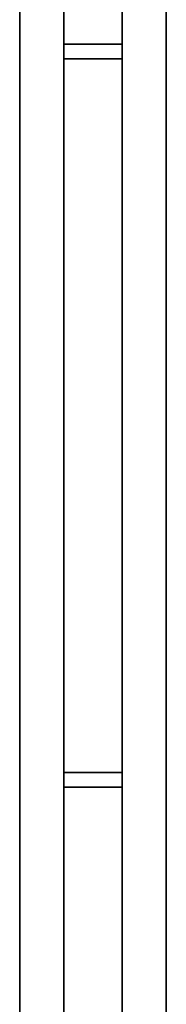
# Model space of a CAD drawing. Header units: millimetres. Extents: x -300186 to 535068, y -28581 to 763298.
# Tile 202 of 256: x 8422 to 8472, y 135899 to 136235. Entities that reach past the tile are written whole.
import ezdxf

# ---------------------------------------------------------------- set-up
doc = ezdxf.new("R2010")
doc.units = ezdxf.units.MM
doc.header["$LTSCALE"] = 10
doc.layers.add('Visible (ISO)', color=7, linetype='Continuous', lineweight=35)

msp = doc.modelspace()

# ---------------------------------------------------------------- linework, layer by layer
at = {"layer": 'Visible (ISO)'}
for p, q in [((8422.209, 137714.602, 159.59), (8422.209, 135389.602, 159.59)), ((8437.209, 135374.602, 159.59), (8437.209, 137714.602, 159.59)), ((8457.209, 137714.602, 159.59), (8457.209, 135354.602, 159.59)), ((8472.209, 135354.602, 159.59), (8472.209, 137714.602, 159.59)), ((8457.209, 136226.852, 159.59), (8437.209, 136226.852, 159.59)), ((8457.209, 136221.852, 159.59), (8437.209, 136221.852, 159.59)), ((8457.209, 135978.352, 159.59), (8437.209, 135978.352, 159.59)), ((8457.209, 135973.352, 159.59), (8437.209, 135973.352, 159.59))]:
    msp.add_line(p, q, dxfattribs=at)

doc.saveas('drawing.dxf')
